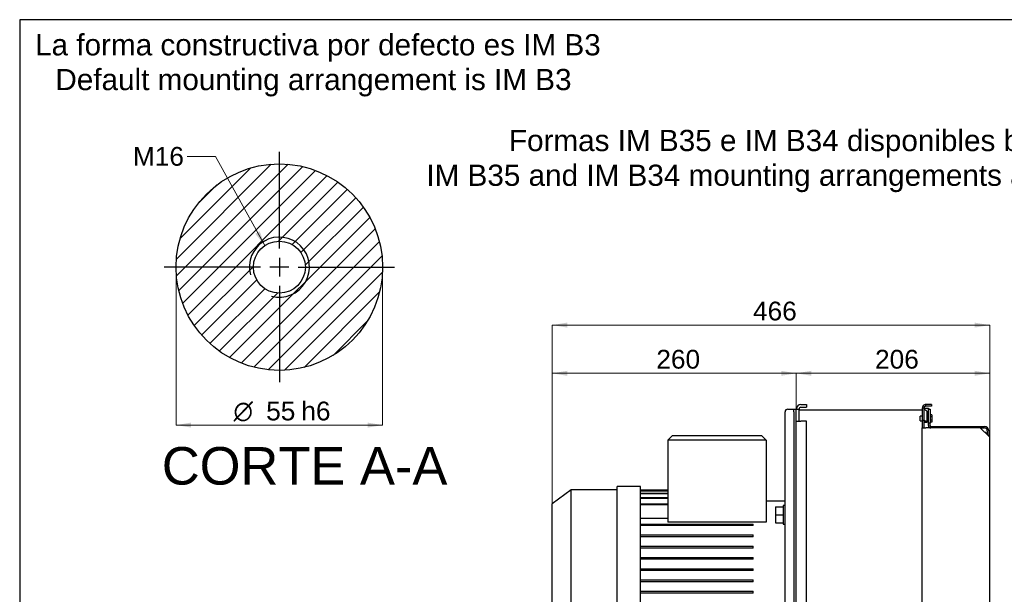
# Model space of a CAD drawing. Header units: millimetres. Extents: x 0 to 586, y 10 to 420.
# Tile 3 of 4: x 15 to 277, y 237 to 390. Entities that reach past the tile are written whole.
import ezdxf
from ezdxf.enums import TextEntityAlignment as Align
from ezdxf.lldxf.tags import DXFTag

# ---------------------------------------------------------------- set-up
doc = ezdxf.new("R2010")
doc.units = ezdxf.units.MM
for name, color, linetype in [('31T16506_FASE_1', 7, 'Continuous'), ('370090_1.5KW', 7, 'Continuous'), ('381800-1', 7, 'Continuous'), ('381800-11', 7, 'Continuous'), ('381800-2', 7, 'Continuous'), ('381800-3', 7, 'Continuous'), ('381800-5', 7, 'Continuous'), ('381800-9', 7, 'Continuous'), ('484010_DIN_934_M', 7, 'Continuous'), ('492010_DIN125_M1', 7, 'Continuous'), ('6C_AMB_ARO_M5X8', 7, 'Continuous'), ('ANGULAR_7', 7, 'Continuous'), ('Default', 7, 'Continuous'), ('DV3_Predeterminado', 7, 'Continuous'), ('DV4_Predeterminado', 7, 'Continuous'), ('PLANXA_PERFORADA', 7, 'Continuous')]:
    doc.layers.add(name, color=color, linetype=linetype)
doc.styles.add('SEACAD_arial_ttf', font='arial.ttf')
doc.styles.add('SEACAD_arial_ttfI', font='arial.ttf')
doc.styles.add('SEACAD_semeca1_ttfI', font='semeca1.ttf')
tags = doc.linetypes.add('CENTER2', pattern=[28.575, 19.05, -3.175, 3.175, -3.175]).pattern_tags.tags
tags[10:11] = [DXFTag(74, 4), DXFTag(75, 0), DXFTag(340, '0'), DXFTag(46, 0.0), DXFTag(50, 0.0), DXFTag(44, 0.0), DXFTag(45, 0.0)]
tags[8:9] = [DXFTag(74, 4), DXFTag(75, 0), DXFTag(340, '0'), DXFTag(46, 0.0), DXFTag(50, 0.0), DXFTag(44, 0.0), DXFTag(45, 0.0)]
tags[6:7] = [DXFTag(74, 4), DXFTag(75, 0), DXFTag(340, '0'), DXFTag(46, 0.0), DXFTag(50, 0.0), DXFTag(44, 0.0), DXFTag(45, 0.0)]
tags[4:5] = [DXFTag(74, 4), DXFTag(75, 0), DXFTag(340, '0'), DXFTag(46, 0.0), DXFTag(50, 0.0), DXFTag(44, 0.0), DXFTag(45, 0.0)]
doc.dimstyles.new('VASCAT_A2', dxfattribs={"dimtxt": 5, "dimasz": 4, "dimexe": 0, "dimexo": 0, "dimgap": 2.5, "dimtad": 1, "dimdec": 3, "dimlfac": 4, "dimdsep": 46, "dimtxsty": 'SEACAD_arial_ttf', "dimblk1": '_SE_FILLED', "dimblk2": '_SE_FILLED', "dimsah": 1, "dimcen": 2.5, "dimclrd": 136, "dimclre": 136, "dimclrt": 136, "dimadec": 3, "dimazin": 0, "dimtfac": 1, "dimtdec": 3, "dimtmove": 0, "dimatfit": 3, "dimfxl": 0, "dimtolj": 1, "dimarcsym": 0})

# ---------------------------------------------------------------- blocks, each defined once
blk = doc.blocks.new('SEANNOT_GROUP1')
at = {"layer": 'Default', "linetype": 'Continuous', "lineweight": 9}
blk.add_hatch(color=136, dxfattribs=at).paths.add_polyline_path([(77.77, 332.92), (80.29, 329.74), (78.94, 333.57)])
at = {"layer": 'Default', "color": 136, "linetype": 'Continuous', "lineweight": 9}
blk.add_line((67.15, 353.53), (59.65, 353.53), dxfattribs=at)
blk.add_lwpolyline([(67.15, 353.53), (80.29, 329.74)], dxfattribs=at)
at = {"layer": 'Default', "color": 136, "linetype": 'Continuous', "lineweight": 0, "style": 'SEACAD_arial_ttfI'}
blk.add_text('M16 ', height=5, dxfattribs=at).set_placement((45.17, 356.03), align=Align.TOP_LEFT)
blk = doc.blocks.new('SE')
at = {"layer": '370090_1.5KW', "color": 7, "linetype": 'Continuous'}
for p, q in [((187.59, 277.95), (188.84, 279.2)), ((188.84, 279.2), (212.59, 279.2)), ((213.84, 277.95), (212.59, 279.2)), ((187.59, 277.95), (187.59, 256.13)), ((213.84, 277.95), (187.59, 277.95)), ((213.84, 277.95), (213.84, 256.13)), ((174.09, 221.33), (174.09, 265.58)), ((180.34, 265.58), (174.09, 265.58)), ((180.34, 221.33), (180.34, 265.58)), ((161.84, 264.7), (156.84, 260.95)), ((161.84, 222.2), (161.84, 264.7)), ((174.09, 264.7), (161.84, 264.7)), ((187.59, 264.58), (180.34, 264.58)), ((187.59, 264.58), (180.34, 264.58)), ((180.34, 264.4), (187.59, 264.4)), ((187.59, 264.33), (180.34, 264.33)), ((180.34, 263.78), (187.59, 263.78)), ((187.59, 263.63), (180.34, 263.63)), ((180.34, 262.68), (187.59, 262.68)), ((187.59, 262.44), (180.34, 262.44)), ((156.84, 225.95), (156.84, 260.95)), ((180.34, 261.01), (187.59, 261.01)), ((187.59, 260.75), (180.34, 260.75)), ((218.84, 261.7), (213.84, 261.7)), ((187.59, 257.09), (180.34, 257.09)), ((180.34, 255.58), (210.34, 255.58)), ((210.34, 255.2), (180.34, 255.2)), ((213.84, 256.13), (187.59, 256.13)), ((210.34, 255.2), (210.34, 255.58)), ((180.34, 252.7), (210.34, 252.7)), ((210.34, 252.2), (180.34, 252.2)), ((210.34, 252.2), (210.34, 252.7)), ((180.34, 249.7), (210.34, 249.7)), ((210.34, 249.2), (180.34, 249.2)), ((210.34, 249.2), (210.34, 249.7)), ((180.34, 246.7), (210.34, 246.7)), ((210.34, 246.2), (210.34, 246.7)), ((210.34, 246.2), (180.34, 246.2)), ((180.34, 243.7), (210.34, 243.7)), ((210.34, 243.2), (180.34, 243.2)), ((210.34, 243.2), (210.34, 243.7)), ((180.34, 240.7), (210.34, 240.7)), ((210.34, 240.2), (180.34, 240.2)), ((210.34, 240.2), (210.34, 240.7)), ((180.34, 237.7), (210.34, 237.7)), ((210.34, 237.2), (180.34, 237.2)), ((210.34, 237.2), (210.34, 237.7))]:
    blk.add_line(p, q, dxfattribs=at)
at = {"layer": '381800-1', "color": 7, "linetype": 'Continuous'}
for p, q in [((255.34, 286.45), (255.34, 283.2)), ((255.84, 286.45), (255.34, 286.45)), ((255.97, 286.79), (255.61, 287.13)), ((255.84, 286.45), (255.84, 283.2)), ((257.84, 287.45), (256.34, 287.45)), ((256.34, 286.95), (256.34, 287.45)), ((257.84, 286.95), (256.34, 286.95)), ((257.84, 287.45), (257.84, 286.95)), ((255.34, 283.2), (255.34, 281.2)), ((255.84, 283.2), (255.34, 283.2)), ((255.84, 283.2), (255.84, 281.2)), ((255.34, 281.2), (256.34, 281.2)), ((255.34, 206.2), (255.34, 281.2)), ((270.84, 281.2), (256.34, 281.2)), ((273.34, 278.7), (270.84, 281.2)), ((273.34, 206.2), (273.34, 278.7))]:
    blk.add_line(p, q, dxfattribs=at)
for radius, start, end in [(1, 136.9205, 180), (1, 90, 136.9205), (0.5, 136.9205, 180), (0.5, 90, 136.9204)]:
    blk.add_arc((256.34, 286.45), radius, start, end, dxfattribs=at)
at = {"layer": '381800-11', "color": 7, "linetype": 'Continuous'}
for p, q in [((255.84, 286.45), (257.09, 286.45)), ((257.09, 286.45), (257.09, 286.2)), ((257.09, 282.7), (255.84, 282.7)), ((257.09, 281.83), (257.09, 281.2))]:
    blk.add_line(p, q, dxfattribs=at)
at = {"layer": '381800-2', "color": 7, "linetype": 'Continuous'}
for p, q in [((221.84, 282.95), (221.84, 286.2)), ((221.84, 286.2), (222.59, 286.2)), ((222.59, 282.95), (222.59, 286.2)), ((223.09, 287.45), (224.59, 287.45)), ((223.09, 286.7), (224.59, 286.7)), ((224.59, 287.45), (224.59, 286.7)), ((221.84, 204.95), (221.84, 282.95)), ((221.84, 282.95), (223.09, 282.95)), ((224.59, 282.95), (223.09, 282.95)), ((224.59, 204.95), (224.59, 282.95))]:
    blk.add_line(p, q, dxfattribs=at)
for radius in [1.25, 0.5]:
    blk.add_arc((223.09, 286.2), radius, 90, 180, dxfattribs=at)
at = {"layer": '381800-3', "color": 7, "linetype": 'Continuous'}
blk.add_line((255.34, 285.95), (222.59, 285.95), dxfattribs=at)
at = {"layer": '381800-5', "color": 7, "linetype": 'Continuous'}
for p, q in [((219.59, 286.2), (220.59, 286.2)), ((220.59, 286.2), (221.21, 286.2)), ((221.21, 286.2), (221.84, 286.2)), ((221.21, 285.45), (221.21, 286.2)), ((218.84, 186.95), (218.84, 285.45)), ((221.21, 285.45), (221.21, 186.95))]:
    blk.add_line(p, q, dxfattribs=at)
blk.add_arc((219.59, 285.45), 0.75, 90, 180, dxfattribs=at)
at = {"layer": '381800-9', "color": 7, "linetype": 'Continuous'}
for p, q in [((257.09, 286.2), (257.46, 286.2)), ((257.09, 282.45), (257.09, 286.2)), ((257.46, 286.2), (257.46, 282.45)), ((257.09, 281.83), (257.09, 282.45)), ((257.46, 282.45), (257.09, 282.45)), ((257.46, 281.83), (257.46, 282.45)), ((257.71, 281.58), (271.96, 281.58)), ((270.84, 281.2), (271.96, 281.2)), ((272.71, 280.45), (272.71, 279.33)), ((273.09, 280.45), (273.09, 278.95))]:
    blk.add_line(p, q, dxfattribs=at)
for centre, radius, start, end in [((257.71, 281.83), 0.625, 180, 270), ((257.71, 281.83), 0.25, 180, 270), ((271.96, 280.45), 1.13, 0, 90), ((271.96, 280.45), 0.75, 0, 90)]:
    blk.add_arc(centre, radius, start, end, dxfattribs=at)
at = {"layer": '484010_DIN_934_M', "color": 7, "linetype": 'Continuous'}
for p, q in [((216.34, 260.16), (218.34, 260.16)), ((216.34, 260.16), (216.34, 258.04)), ((216.34, 258.04), (218.34, 258.04)), ((216.34, 258.04), (216.34, 255.91)), ((216.34, 255.91), (218.34, 255.91))]:
    blk.add_line(p, q, dxfattribs=at)
at = {"layer": '492010_DIN125_M1', "color": 7, "linetype": 'Continuous'}
for p, q in [((218.34, 260.54), (218.34, 255.54)), ((218.84, 260.54), (218.34, 260.54)), ((218.34, 255.54), (218.84, 255.54))]:
    blk.add_line(p, q, dxfattribs=at)
at = {"layer": '6C_AMB_ARO_M5X8', "color": 7, "linetype": 'Continuous'}
for p, q in [((254.84, 283.08), (254.84, 284.33)), ((255.34, 284.33), (254.84, 284.33)), ((257.96, 284.7), (257.46, 284.7)), ((257.96, 284.12), (257.46, 284.12)), ((257.96, 283.29), (257.46, 283.29)), ((257.96, 284.7), (257.96, 284.12)), ((257.96, 284.12), (257.96, 283.29)), ((257.96, 283.29), (257.96, 282.7)), ((254.84, 283.08), (255.34, 283.08)), ((257.96, 282.7), (257.46, 282.7))]:
    blk.add_line(p, q, dxfattribs=at)
at = {"layer": 'ANGULAR_7', "color": 7, "linetype": 'Continuous'}
for p, q in [((256.59, 285.67), (255.84, 286.2)), ((256.59, 282.7), (255.84, 283.23)), ((256.59, 285.67), (256.59, 282.7)), ((255.84, 282.7), (256.59, 282.7))]:
    blk.add_line(p, q, dxfattribs=at)
at = {"layer": 'PLANXA_PERFORADA', "color": 7, "linetype": 'Continuous'}
for q in [(272.09, 279.95), (272.34, 279.7)]:
    blk.add_line((272.34, 279.95), q, dxfattribs=at)
blk = doc.blocks.new('DMBLK27')
at = {"layer": 'Default', "linetype": 'Continuous', "lineweight": 9}
for points in [[(225.84, 296.41), (221.84, 295.74), (225.84, 295.08)], [(269.34, 296.41), (269.34, 295.08), (273.34, 295.74)]]:
    blk.add_hatch(color=136, dxfattribs=at).paths.add_polyline_path(points)
at = {"layer": 'Default', "color": 136, "linetype": 'Continuous', "lineweight": 9}
for p, q in [((221.84, 282.95), (221.84, 295.74)), ((273.34, 295.74), (221.84, 295.74)), ((273.34, 278.7), (273.34, 295.74))]:
    blk.add_line(p, q, dxfattribs=at)
at = {"layer": 'Default', "color": 136, "linetype": 'Continuous', "lineweight": 9, "style": 'SEACAD_arial_ttfI'}
blk.add_text('206', height=5, dxfattribs=at).set_placement((242.81, 301.99), align=Align.TOP_LEFT)
blk = doc.blocks.new('_SE_FILLED')
at = {"color": 0}
blk.add_line((0, 0), (-1, 0), dxfattribs=at)
blk.add_solid([(0, 0), (-1, -0.1665), (-1, 0.1665), (0, 0)], dxfattribs=at)
blk = doc.blocks.new('DMBLK28')
at = {"layer": 'Default', "linetype": 'Continuous', "lineweight": 9}
for points in [[(160.84, 296.41), (156.84, 295.74), (160.84, 295.08)], [(217.84, 296.41), (217.84, 295.08), (221.84, 295.74)]]:
    blk.add_hatch(color=136, dxfattribs=at).paths.add_polyline_path(points)
at = {"layer": 'Default', "color": 136, "linetype": 'Continuous', "lineweight": 9}
for p, q in [((156.84, 243.45), (156.84, 295.74)), ((221.84, 295.74), (156.84, 295.74)), ((221.84, 282.95), (221.84, 295.74))]:
    blk.add_line(p, q, dxfattribs=at)
at = {"layer": 'Default', "color": 136, "linetype": 'Continuous', "lineweight": 9, "style": 'SEACAD_arial_ttfI'}
blk.add_text('260', height=5, dxfattribs=at).set_placement((184.56, 301.99), align=Align.TOP_LEFT)
blk = doc.blocks.new('DMBLK29')
at = {"layer": 'Default', "linetype": 'Continuous', "lineweight": 9}
for points in [[(160.84, 309.25), (156.84, 308.58), (160.84, 307.92)], [(269.34, 309.25), (269.34, 307.92), (273.34, 308.58)]]:
    blk.add_hatch(color=136, dxfattribs=at).paths.add_polyline_path(points)
at = {"layer": 'Default', "color": 136, "linetype": 'Continuous', "lineweight": 9}
for p, q in [((156.84, 260.95), (156.84, 308.58)), ((156.84, 308.58), (273.34, 308.58)), ((273.34, 278.7), (273.34, 308.58))]:
    blk.add_line(p, q, dxfattribs=at)
at = {"layer": 'Default', "color": 136, "linetype": 'Continuous', "lineweight": 9, "style": 'SEACAD_arial_ttfI'}
blk.add_text('466', height=5, dxfattribs=at).set_placement((210.31, 314.83), align=Align.TOP_LEFT)
blk = doc.blocks.new('SE7')
at = {"layer": '31T16506_FASE_1', "linetype": 'Continuous'}
h = blk.add_hatch(dxfattribs=at)
h.set_pattern_fill('LINE', angle=45, style=0, pattern_type=2)
edge = h.paths.add_edge_path()
edge.add_ellipse((84.17, 324.02), major_axis=(27.5, 0), ratio=1, start_angle=0, end_angle=360)
edge = h.paths.add_edge_path()
edge.add_ellipse((84.17, 324.02), major_axis=(6.92, 0), ratio=1, start_angle=0, end_angle=360)
at = {"layer": '31T16506_FASE_1', "color": 7, "linetype": 'Continuous'}
for radius in [27.5, 6.92]:
    blk.add_circle((84.17, 324.02), radius, dxfattribs=at)
blk.add_arc((84.17, 324.02), 8, 255, 195, dxfattribs=at)
at = {"layer": 'DV3_Predeterminado', "color": 7, "linetype": 'CENTER2'}
for p, q in [((84.17, 329.02), (84.17, 354.7)), ((84.17, 326.52), (84.17, 321.52)), ((79.17, 324.02), (53.5, 324.02)), ((86.67, 324.02), (81.67, 324.02)), ((89.17, 324.02), (114.85, 324.02)), ((84.17, 319.02), (84.17, 293.35))]:
    blk.add_line(p, q, dxfattribs=at)
blk = doc.blocks.new('DMBLK39')
at = {"layer": 'Default', "linetype": 'Continuous', "lineweight": 9}
for points in [[(60.67, 281.28), (60.67, 282.62), (56.67, 281.95)], [(107.67, 281.28), (111.67, 281.95), (107.67, 282.62)]]:
    blk.add_hatch(color=136, dxfattribs=at).paths.add_polyline_path(points)
at = {"layer": 'Default', "color": 136, "linetype": 'Continuous', "lineweight": 9}
for p, q in [((56.67, 324.02), (56.67, 281.95)), ((111.67, 324.02), (111.67, 281.95)), ((56.67, 281.95), (111.67, 281.95))]:
    blk.add_line(p, q, dxfattribs=at)
for s, style, p in [('h6', 'SEACAD_arial_ttfI', (90.02, 288.2)), ('O', 'SEACAD_semeca1_ttfI', (71.96, 288.2)), ('55', 'SEACAD_arial_ttfI', (80.66, 288.2))]:
    blk.add_text(s, height=5, dxfattribs=dict(at, style=style)).set_placement(p, align=Align.TOP_LEFT)
blk = doc.blocks.new('SE8')
at = {"layer": 'DV4_Predeterminado', "color": 7, "linetype": 'Continuous'}
for p, q in [((584.01, 389.93), (15.01, 389.93)), ((15.01, 389.93), (15.01, 9.93))]:
    blk.add_line(p, q, dxfattribs=at)

msp = doc.modelspace()

# ---------------------------------------------------------------- block references
at = {"layer": 'Default'}
for name in ['SE8', 'SEANNOT_GROUP1', 'SE7', 'SE']:
    msp.add_blockref(name, (0, 0), dxfattribs=at)

# ---------------------------------------------------------------- texts
at = {"color": 7, "linetype": 'Continuous', "style": 'SEACAD_arial_ttfI'}
msp.add_text('CORTE A-A', height=10, dxfattribs=at).set_placement((52.85979, 276.09766), align=Align.TOP_LEFT)
at = {"layer": 'Default', "color": 7, "linetype": 'Continuous', "style": 'SEACAD_arial_ttfI'}
for s, p in [('La forma constructiva por defecto es IM B3', (19.12172, 386.07418)), ('Default mounting arrangement is IM B3', (24.52117, 376.81798)), ('Formas IM B35 e IM B34 disponibles bajo pedido', (145.306, 360.58348)), ('IM B35 and IM B34 mounting arrangements available on request', (123.32252, 351.32728))]:
    msp.add_text(s, height=5.6565657, dxfattribs=at).set_placement(p, align=Align.TOP_LEFT)

# ---------------------------------------------------------------- dimensions: what is measured, and where the dimension line sits
at = {"layer": 'Default', "color": 136, "linetype": 'Continuous', "lineweight": 9}
dim = msp.add_linear_dim(base=(111.67155, 281.95114), p1=(56.67155, 324.02063), p2=(111.67155, 324.02063), angle=0, text='\\A1;<> h6', dimstyle='VASCAT_A2', override={"dimtad": 0, "dimtih": 1, "dimtoh": 1, "dimlfac": 1}, dxfattribs=at)
dim.commit()
dim.dimension.update_dxf_attribs({"geometry": 'DMBLK39', "text_midpoint": (84.17155, 281.95114), "dimtype": 161})
for base, p1, p2, picture, middle in [((273.33559, 308.58302), (156.83559, 225.95189), (273.33559, 206.20189), 'DMBLK29', (215.08559, 308.58302)), ((156.83559, 295.74241), (221.83559, 282.95189), (156.83559, 243.45189), 'DMBLK28', (189.33559, 295.74241)), ((221.83559, 295.74241), (273.33559, 278.70189), (221.83559, 282.95189), 'DMBLK27', (247.58559, 295.74241))]:
    dim = msp.add_linear_dim(base=base, p1=p1, p2=p2, text='\\A1;<>', dimstyle='VASCAT_A2', dxfattribs=at)
    dim.commit()
    dim.dimension.update_dxf_attribs({"geometry": picture, "text_midpoint": middle, "dimtype": 160})

doc.saveas('drawing.dxf')
